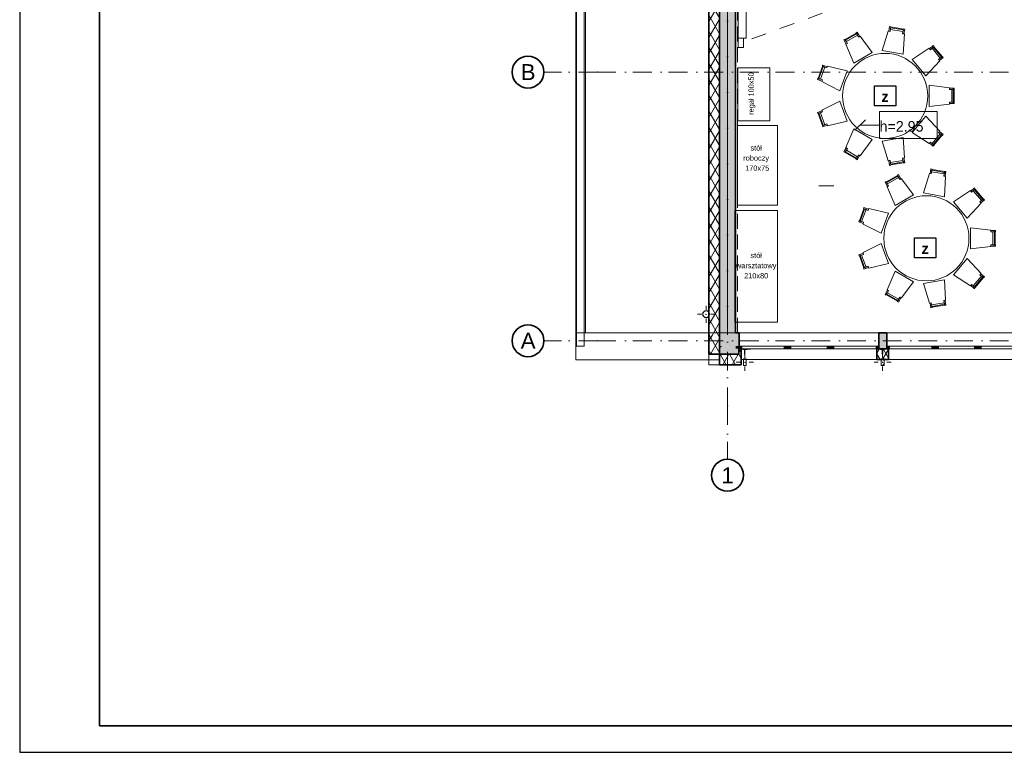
# Model space of a CAD drawing. Header units: millimetres. Extents: x 82175 to 237000, y 24756 to 471700.
# Tile 114 of 256: x 82175 to 100669, y 298692 to 312464. Entities that reach past the tile are written whole.
import ezdxf

# ---------------------------------------------------------------- set-up
doc = ezdxf.new("R2010")
doc.units = ezdxf.units.MM
for name, pattern in [('Krawędzie ukryte', [3.912222, 2.822222, -1.09]), ('Kropki i Kreski', [6.702778, 3.527778, -1.763889, 0, -1.411111]), ('Przerywana', [5.644444, 2.822222, -2.822222])]:
    doc.linetypes.add(name, pattern=pattern)
for name, color, linetype in [('- A - ocieplenie', 8, 'Continuous'), ('2D - Ogólne', 8, 'Continuous'), ('2D - Rysunki i Obrazki', 8, 'Continuous'), ('CP_LINENORM', 253, 'Continuous'), ('Instalacje - Wod_Kan', 8, 'Continuous'), ('Konstrukcja - Dach', 8, 'Continuous'), ('Konstrukcja - Przegroda Strukt.', 8, 'Continuous'), ('Konstrukcja - Siatka mod', 8, 'Continuous'), ('Konstrukcja - Stropy', 8, 'Continuous'), ('Konstrukcja - Słupy', 8, 'Continuous'), ('Konstrukcja - Ściany zewnętrzne', 8, 'Continuous'), ('Okna Archicada', 8, 'Continuous'), ('Opisy - Etykiety', 8, 'Continuous'), ('Opisy - Tekst', 8, 'Continuous'), ('Wnętrze - Umeblowanie', 8, 'Continuous'), ('Wykończenie - Ściany', 8, 'Continuous'), ('z JAN', 8, 'Continuous')]:
    doc.layers.add(name, color=color, linetype=linetype)
doc.layers.add('CP_FRREF', color=251, linetype='Continuous', lineweight=35)
doc.layers.add('\xa0♦elektryczne', color=1, linetype='Continuous', lineweight=30)
doc.styles.add('STYL_AUTOMATYCZNY_1', font='arial.ttf')
doc.styles.add('STYL_AUTOMATYCZNY_11', font='txt')
doc.styles.add('STYL_AUTOMATYCZNY_5', font='txt')
doc.styles.add('STYL_AUTOMATYCZNY_6', font='txt')
pattern_1 = [(60, (-135208.59, 595386.62), (-129.90381, 75), []), (120, (-135208.59, 595386.62), (129.90381, 75), [])]

msp = doc.modelspace()

# ---------------------------------------------------------------- hatches: boundary and pattern name
at = {"layer": '- A - ocieplenie', "linetype": 'Continuous', "lineweight": 15}
h = msp.add_hatch(dxfattribs=at)
h.set_pattern_fill('Izolacja_miękka_0003', color=8, style=0, pattern_type=2)
h.set_pattern_definition(pattern_1)
h.paths.add_polyline_path([(95120, 319359), (95120, 306529), (95320, 306529), (95320, 319359)])
h = msp.add_hatch(dxfattribs=at)
h.set_pattern_fill('Izolacja_miękka_0003', color=8, style=0, pattern_type=2)
h.set_pattern_definition(pattern_1)
h.paths.add_polyline_path([(95320, 306179), (95320, 306529), (95120, 306529), (95120, 306179)])
at = {"layer": '- A - ocieplenie', "linetype": 'Continuous', "lineweight": 13}
h = msp.add_hatch(dxfattribs=at)
h.set_pattern_fill('Izolacja_miękka_0003', color=8, style=0, pattern_type=2)
h.set_pattern_definition(pattern_1)
h.paths.add_polyline_path([(95685, 306279), (95685, 306179), (95725, 305979), (95725, 306079)])
h = msp.add_hatch(dxfattribs=at)
h.set_pattern_fill('Izolacja_miękka_0003', color=8, style=0, pattern_type=2)
h.set_pattern_definition(pattern_1)
h.paths.add_polyline_path([(95685, 306279), (95725, 306079), (95725, 306279)])
h = msp.add_hatch(dxfattribs=at)
h.set_pattern_fill('Izolacja_miękka_0003', color=8, style=0, pattern_type=2)
h.set_pattern_definition(pattern_1)
h.paths.add_polyline_path([(98275, 306079), (98495, 306079), (98495, 306279), (98275, 306279)])
h = msp.add_hatch(dxfattribs=at)
h.set_pattern_fill('Izolacja_miękka_0003', color=8, style=0, pattern_type=2)
h.set_pattern_definition(pattern_1)
h.paths.add_polyline_path([(95685, 306179), (95320, 306179), (95320, 305979), (95685, 305979)])
h = msp.add_hatch(dxfattribs=at)
h.set_pattern_fill('Izolacja_miękka_0003', color=8, style=0, pattern_type=2)
h.set_pattern_definition(pattern_1)
h.paths.add_polyline_path([(95685, 306179), (95685, 305979), (95725, 305979)])
at = {"layer": 'Instalacje - Wod_Kan', "linetype": 'Continuous', "lineweight": 13}
h = msp.add_hatch(color=8, dxfattribs=at)
h.paths.add_polyline_path([(95068, 306993, 0.414214), (95003, 306928, 0.414214), (95068, 306863, 0.414214), (95133, 306928, 0.414214)])
h.paths.add_polyline_path([(95068, 306988, -1), (95068, 306868, -1)], flags=0)
at = {"layer": 'Konstrukcja - Słupy', "linetype": 'Continuous', "lineweight": 13}
for points in [[(95320, 306279), (95620, 306279), (95620, 306327), (95368, 306327)], [(95320, 306327), (95320, 306279), (95368, 306327)], [(95320, 306279), (95320, 306177), (95685, 306177), (95685, 306279), (95620, 306279)], [(95620, 306279), (95685, 306279), (95685, 306327), (95620, 306327)]]:
    msp.add_hatch(color=8, dxfattribs=at).paths.add_polyline_path(points)
at = {"layer": 'Konstrukcja - Słupy', "linetype": 'Continuous', "lineweight": 0}
h = msp.add_hatch(dxfattribs=at)
h.set_pattern_fill('Stal__1__0003', color=8, style=0, pattern_type=2)
h.set_pattern_definition([(45, (-135208.59, 595386.62), (-159.09903, 159.09903), []), (45, (-135261.62, 595439.65), (-159.09903, 159.09903), [])])
h.paths.add_polyline_path([(98354, 305966), (98409, 305966), (98409, 306086), (98354, 306086)])
at = {"layer": 'Konstrukcja - Ściany zewnętrzne', "linetype": 'Continuous', "lineweight": 13}
for points in [[(95320, 319059), (95320, 306579), (95620, 306579), (95620, 319059)], [(95320, 306579), (95320, 306327), (95368, 306327), (95620, 306579)], [(95368, 306327), (95620, 306327), (95620, 306579)], [(95620, 306327), (95685, 306327), (95685, 306279), (95690, 306279), (95690, 306579), (95620, 306579)], [(98310, 306579), (98310, 306279), (98460, 306279), (98460, 306579)]]:
    msp.add_hatch(color=8, dxfattribs=at).paths.add_polyline_path(points)
at = {"layer": 'Okna Archicada', "linetype": 'Continuous', "lineweight": 13}
for points in [[(95690, 306279), (95740, 306279), (95740, 306329), (95690, 306329)], [(96585, 306329), (96535, 306329), (96535, 306279), (96585, 306279)], [(96585, 306279), (96660, 306279), (96660, 306329), (96585, 306329)], [(97415, 306329), (97340, 306329), (97340, 306279), (97415, 306279)], [(97415, 306279), (97465, 306279), (97465, 306329), (97415, 306329)], [(98310, 306329), (98260, 306329), (98260, 306279), (98310, 306279)], [(98460, 306279), (98510, 306279), (98510, 306329), (98460, 306329)], [(99355, 306329), (99305, 306329), (99305, 306279), (99355, 306279)], [(99355, 306279), (99430, 306279), (99430, 306329), (99355, 306329)], [(100185, 306329), (100110, 306329), (100110, 306279), (100185, 306279)], [(100185, 306279), (100235, 306279), (100235, 306329), (100185, 306329)]]:
    msp.add_hatch(color=8, dxfattribs=at).paths.add_polyline_path(points)

# ---------------------------------------------------------------- linework, layer by layer
at = {"layer": '- A - ocieplenie', "color": 8, "linetype": 'Continuous', "lineweight": 35, "ltscale": 100}
for p, q in [((95725, 306129), (95725, 306279)), ((98275, 306129), (98275, 306279)), ((98495, 306129), (98495, 306279)), ((95320, 306179), (95120, 306179)), ((95120, 306179), (95120, 306179)), ((95320, 306179), (95120, 306179)), ((95725, 306079), (95725, 306129)), ((98275, 306079), (98275, 306129)), ((98495, 306079), (98495, 306129))]:
    msp.add_line(p, q, dxfattribs=at)
at = {"layer": '- A - ocieplenie', "color": 8, "linetype": 'Continuous', "lineweight": 35, "ltscale": 100, "flags": 128}
for points in [[(95120, 319359), (95120, 306529)], [(95320, 306529), (95320, 319359)], [(95120, 306529), (95120, 306179)], [(95320, 306179), (95320, 306529)], [(95685, 306279), (95685, 306179)], [(95725, 306279), (95685, 306279)], [(98495, 306279), (98275, 306279)], [(95120, 306179), (95320, 306179)], [(95685, 306179), (95320, 306179)], [(95320, 306179), (95320, 305979)], [(95320, 305979), (95725, 305979)], [(95725, 305979), (95725, 306079)], [(98275, 306079), (98495, 306079)]]:
    msp.add_lwpolyline(points, dxfattribs=at)
at = {"layer": '- A - ocieplenie', "color": 8, "linetype": 'Continuous', "lineweight": 13, "ltscale": 100, "flags": 128}
msp.add_lwpolyline([(95320, 305979), (95120, 305979), (95120, 306179), (95320, 306179)], close=True, dxfattribs=at)
at = {"layer": '2D - Ogólne', "color": 8, "linetype": 'Przerywana', "lineweight": 13, "ltscale": 100}
for p, q in [((97187, 309343), (97549, 309343)), ((95745, 306579), (95620, 306579))]:
    msp.add_line(p, q, dxfattribs=at)
at = {"layer": '2D - Ogólne', "color": 8, "linetype": 'Continuous', "lineweight": 13, "ltscale": 100}
msp.add_line((93587, 306579), (100777, 306579), dxfattribs=at)
at = {"layer": '2D - Rysunki i Obrazki', "color": 8, "linetype": 'Continuous', "lineweight": 13, "ltscale": 100}
for p, q in [((98630, 311219), (98230, 311219)), ((98230, 311219), (98230, 310842)), ((98630, 310842), (98630, 311219)), ((98230, 310842), (98630, 310842)), ((99382, 308361), (98982, 308361)), ((98982, 308361), (98982, 307985)), ((99382, 307985), (99382, 308361)), ((98982, 307985), (99382, 307985))]:
    msp.add_line(p, q, dxfattribs=at)
at = {"layer": 'CP_FRREF'}
for p, q in [((83675, 327892), (83675, 299192)), ((83675, 299192), (136675, 299192))]:
    msp.add_line(p, q, dxfattribs=at)
at = {"layer": 'CP_LINENORM', "linetype": 'Continuous'}
for p, q in [((82175, 328392), (82175, 298692)), ((82175, 298692), (137175, 298692))]:
    msp.add_line(p, q, dxfattribs=at)
at = {"layer": 'Instalacje - Wod_Kan', "color": 8, "linetype": 'Continuous', "lineweight": 0, "ltscale": 100}
for p, q in [((95068, 307008), (95068, 307088)), ((94988, 306928), (94908, 306928)), ((95068, 306848), (95068, 306768)), ((95148, 306928), (95228, 306928))]:
    msp.add_line(p, q, dxfattribs=at)
at = {"layer": 'Instalacje - Wod_Kan', "color": 8, "linetype": 'Continuous', "lineweight": 20, "ltscale": 100, "flags": 128}
for points in [[(95068, 306993, 0.414214), (95003, 306928, 0.414214), (95068, 306863, 0.414214), (95133, 306928, 0.414214)], [(95068, 306988, -1), (95068, 306868, -1)]]:
    msp.add_lwpolyline(points, format="xyb", close=True, dxfattribs=at)
at = {"layer": 'Instalacje - Wod_Kan', "color": 8, "linetype": 'Continuous', "lineweight": 0, "ltscale": 100}
msp.add_point((95068, 306928), dxfattribs=at)
at = {"layer": 'Konstrukcja - Dach', "color": 8, "linetype": 'Continuous', "lineweight": 13, "ltscale": 100, "flags": 128}
for points in [[(92620, 306579), (92620, 319059)], [(92804, 306579), (92804, 319059)], [(95320, 319059), (95320, 306579)], [(95320, 319059), (95320, 306579)], [(95320, 306579), (92620, 306579)], [(95320, 306579), (92804, 306579)]]:
    msp.add_lwpolyline(points, dxfattribs=at)
at = {"layer": 'Konstrukcja - Przegroda Strukt.', "color": 8, "linetype": 'Continuous', "lineweight": 13, "ltscale": 100, "flags": 128}
for points in [[(95773, 306266), (95776, 306266), (95791, 306266), (95791, 306175), (95798, 306175), (95798, 306266), (95813, 306266), (95816, 306266), (95827, 306266), (95834, 306271), (95843, 306271), (95844, 306270), (95845, 306271), (95846, 306270), (95847, 306271), (95848, 306270), (95849, 306271), (95850, 306270), (95851, 306271), (95852, 306270), (95853, 306271), (95854, 306270), (95855, 306271), (95856, 306270), (95857, 306271), (95858, 306270), (95859, 306271), (95860, 306270), (95861, 306271), (95862, 306270), (95863, 306271), (95864, 306270), (95865, 306271), (95866, 306270), (95867, 306271), (95868, 306270), (95869, 306271), (95870, 306270), (95871, 306271), (95872, 306270), (95873, 306271), (95874, 306270), (95875, 306271), (95876, 306270), (95877, 306271), (95878, 306270), (95879, 306271), (95880, 306270), (95881, 306271), (95882, 306270), (95883, 306271), (95884, 306270), (95885, 306271), (95886, 306270), (95887, 306271), (95888, 306270), (95889, 306271), (95890, 306270), (95891, 306271), (95892, 306270), (95893, 306271), (95894, 306270), (95895, 306271), (95896, 306270), (95897, 306271), (95898, 306270), (95899, 306271), (95900, 306270), (95901, 306271), (95902, 306270), (95903, 306271), (95904, 306271), (95904, 306279), (95822, 306279), (95822, 306271), (95767, 306271), (95767, 306279), (95684, 306279), (95684, 306271), (95685, 306271), (95686, 306270), (95687, 306271), (95688, 306270), (95689, 306271), (95690, 306270), (95691, 306271), (95692, 306270), (95693, 306271), (95694, 306270), (95695, 306271), (95696, 306270), (95697, 306271), (95698, 306270), (95699, 306271), (95700, 306270), (95701, 306271), (95702, 306270), (95703, 306271), (95704, 306270), (95705, 306271), (95706, 306270), (95707, 306271), (95708, 306270), (95709, 306271), (95710, 306270), (95711, 306271), (95712, 306270), (95713, 306271), (95714, 306270), (95715, 306271), (95716, 306270), (95717, 306271), (95718, 306270), (95719, 306271), (95720, 306270), (95721, 306271), (95722, 306270), (95723, 306271), (95724, 306270), (95725, 306271), (95726, 306270), (95727, 306271), (95728, 306270), (95729, 306271), (95730, 306270), (95731, 306271), (95732, 306270), (95733, 306271), (95734, 306270), (95735, 306271), (95736, 306270), (95737, 306271), (95738, 306270), (95739, 306271), (95740, 306270), (95741, 306271), (95742, 306270), (95743, 306271), (95744, 306270), (95745, 306271), (95754, 306271), (95762, 306266)], [(98359, 306266), (98362, 306266), (98377, 306266), (98377, 306175), (98385, 306175), (98385, 306266), (98399, 306266), (98402, 306266), (98414, 306266), (98421, 306271), (98430, 306271), (98431, 306270), (98432, 306271), (98433, 306270), (98434, 306271), (98435, 306270), (98436, 306271), (98437, 306270), (98438, 306271), (98439, 306270), (98440, 306271), (98441, 306270), (98442, 306271), (98443, 306270), (98444, 306271), (98445, 306270), (98446, 306271), (98447, 306270), (98448, 306271), (98449, 306270), (98450, 306271), (98451, 306270), (98452, 306271), (98453, 306270), (98454, 306271), (98455, 306270), (98456, 306271), (98457, 306270), (98458, 306271), (98459, 306270), (98460, 306271), (98461, 306270), (98462, 306271), (98463, 306270), (98464, 306271), (98465, 306270), (98466, 306271), (98467, 306270), (98468, 306271), (98469, 306270), (98470, 306271), (98471, 306270), (98472, 306271), (98473, 306270), (98474, 306271), (98475, 306270), (98476, 306271), (98477, 306270), (98478, 306271), (98479, 306270), (98480, 306271), (98481, 306270), (98482, 306271), (98483, 306270), (98484, 306271), (98485, 306270), (98486, 306271), (98487, 306270), (98488, 306271), (98489, 306270), (98490, 306271), (98491, 306271), (98491, 306279), (98409, 306279), (98409, 306271), (98353, 306271), (98353, 306279), (98271, 306279), (98271, 306271), (98272, 306271), (98273, 306270), (98274, 306271), (98275, 306270), (98276, 306271), (98277, 306270), (98278, 306271), (98279, 306270), (98280, 306271), (98281, 306270), (98282, 306271), (98283, 306270), (98284, 306271), (98285, 306270), (98286, 306271), (98287, 306270), (98288, 306271), (98289, 306270), (98290, 306271), (98291, 306270), (98292, 306271), (98293, 306270), (98294, 306271), (98295, 306270), (98296, 306271), (98297, 306270), (98298, 306271), (98299, 306270), (98300, 306271), (98301, 306270), (98302, 306271), (98303, 306270), (98304, 306271), (98305, 306270), (98306, 306271), (98307, 306270), (98308, 306271), (98309, 306270), (98310, 306271), (98311, 306270), (98312, 306271), (98313, 306270), (98314, 306271), (98315, 306270), (98316, 306271), (98317, 306270), (98318, 306271), (98319, 306270), (98320, 306271), (98321, 306270), (98322, 306271), (98323, 306270), (98324, 306271), (98325, 306270), (98326, 306271), (98327, 306270), (98328, 306271), (98329, 306270), (98330, 306271), (98331, 306270), (98332, 306271), (98341, 306271), (98348, 306266)]]:
    msp.add_lwpolyline(points, close=True, dxfattribs=at)
at = {"layer": 'Konstrukcja - Siatka mod', "color": 8, "linetype": 'Kropki i Kreski', "lineweight": 13, "ltscale": 100}
for p, q in [((95470, 305200), (95470, 322165)), ((93022, 311479), (92022, 311479)), ((93022, 311479), (122467, 311479)), ((93022, 306429), (92022, 306429)), ((93022, 306429), (122467, 306429)), ((95470, 305200), (95470, 304200))]:
    msp.add_line(p, q, dxfattribs=at)
at = {"layer": 'Konstrukcja - Siatka mod', "color": 8, "linetype": 'Continuous', "lineweight": 35, "ltscale": 100}
for centre in [(91722, 311479), (91722, 306429), (95470, 303900)]:
    msp.add_circle(centre, 300, dxfattribs=at)
at = {"layer": 'Konstrukcja - Siatka mod', "color": 8, "linetype": 'Kropki i Kreski', "lineweight": 13, "ltscale": 100}
for p in [(93022, 311479), (93022, 311479), (93022, 306429), (93022, 306429), (95470, 305200), (95470, 305200)]:
    msp.add_point(p, dxfattribs=at)
at = {"layer": 'Konstrukcja - Stropy', "color": 8, "linetype": 'Continuous', "lineweight": 13, "ltscale": 100, "flags": 128}
msp.add_lwpolyline([(122510, 319059), (95470, 319059), (95470, 306579), (107140, 306579), (107140, 311629), (110440, 311629), (110440, 306579), (122510, 306579)], close=True, dxfattribs=at)
at = {"layer": 'Konstrukcja - Słupy', "color": 8, "linetype": 'Continuous', "lineweight": 13, "ltscale": 100}
for p, q in [((95795, 306106), (95795, 306186)), ((98382, 306106), (98382, 306186)), ((95715, 306026), (95635, 306026)), ((95795, 305946), (95795, 305866)), ((95875, 306026), (95955, 306026)), ((98302, 306026), (98222, 306026)), ((98382, 305946), (98382, 305866)), ((98462, 306026), (98542, 306026))]:
    msp.add_line(p, q, dxfattribs=at)
at = {"layer": 'Konstrukcja - Słupy', "color": 8, "linetype": 'Continuous', "lineweight": 13, "ltscale": 100, "flags": 128}
for points in [[(95320, 306327), (95320, 306279)], [(95320, 306279), (95320, 306177), (95685, 306177), (95685, 306279)]]:
    msp.add_lwpolyline(points, dxfattribs=at)
for points in [[(95768, 305966), (95823, 305966), (95823, 306086), (95768, 306086)], [(98354, 305966), (98409, 305966), (98409, 306086), (98354, 306086)]]:
    msp.add_lwpolyline(points, close=True, dxfattribs=at)
at = {"layer": 'Konstrukcja - Słupy', "color": 8, "linetype": 'Continuous', "lineweight": 13, "ltscale": 100}
for p in [(95795, 306026), (98382, 306026)]:
    msp.add_point(p, dxfattribs=at)
at = {"layer": 'Konstrukcja - Ściany zewnętrzne', "color": 8, "linetype": 'Continuous', "lineweight": 35, "ltscale": 100}
for p, q in [((95690, 306329), (95690, 306579)), ((98310, 306329), (98310, 306579)), ((98460, 306329), (98460, 306579)), ((95690, 306279), (95690, 306329)), ((98310, 306279), (98310, 306329)), ((98460, 306279), (98460, 306329))]:
    msp.add_line(p, q, dxfattribs=at)
at = {"layer": 'Konstrukcja - Ściany zewnętrzne', "color": 8, "linetype": 'Continuous', "lineweight": 35, "ltscale": 100, "flags": 128}
for points in [[(95320, 319359), (95320, 306327)], [(95620, 306579), (95620, 319059)], [(95690, 306579), (95620, 306579)], [(98460, 306579), (98310, 306579)], [(95685, 306279), (95690, 306279)], [(98310, 306279), (98460, 306279)]]:
    msp.add_lwpolyline(points, dxfattribs=at)
at = {"layer": 'Okna Archicada', "color": 8, "linetype": 'Continuous', "lineweight": 13, "ltscale": 100}
for p, q in [((98310, 306579), (95690, 306579)), ((101080, 306579), (98460, 306579)), ((95740, 306329), (95690, 306329)), ((98310, 306279), (95690, 306279)), ((95690, 306279), (95740, 306279)), ((98275, 306279), (95725, 306279)), ((95740, 306279), (95740, 306329)), ((96535, 306329), (95740, 306329)), ((95740, 306279), (96535, 306279)), ((96585, 306329), (96535, 306329)), ((96535, 306329), (96535, 306279)), ((96535, 306279), (96585, 306279)), ((96660, 306329), (96585, 306329)), ((96585, 306279), (96660, 306279)), ((96660, 306279), (96660, 306329)), ((97340, 306329), (96660, 306329)), ((96660, 306279), (97340, 306279)), ((97415, 306329), (97340, 306329)), ((97340, 306329), (97340, 306279)), ((97340, 306279), (97415, 306279)), ((97465, 306329), (97415, 306329)), ((97415, 306279), (97465, 306279)), ((97465, 306279), (97465, 306329)), ((98260, 306329), (97465, 306329)), ((97465, 306279), (98260, 306279)), ((98310, 306329), (98260, 306329)), ((98260, 306329), (98260, 306279)), ((98260, 306279), (98310, 306279)), ((98510, 306329), (98460, 306329)), ((101080, 306279), (98460, 306279)), ((98460, 306279), (98510, 306279)), ((101045, 306279), (98495, 306279)), ((98510, 306279), (98510, 306329)), ((99305, 306329), (98510, 306329)), ((98510, 306279), (99305, 306279)), ((99355, 306329), (99305, 306329)), ((99305, 306329), (99305, 306279)), ((99305, 306279), (99355, 306279)), ((99430, 306329), (99355, 306329)), ((99355, 306279), (99430, 306279)), ((99430, 306279), (99430, 306329)), ((100110, 306329), (99430, 306329)), ((99430, 306279), (100110, 306279)), ((100185, 306329), (100110, 306329)), ((100110, 306329), (100110, 306279)), ((100110, 306279), (100185, 306279)), ((100235, 306329), (100185, 306329)), ((100185, 306279), (100235, 306279)), ((100235, 306279), (100235, 306329)), ((101030, 306329), (100235, 306329)), ((100235, 306279), (101030, 306279)), ((98275, 306079), (95725, 306079)), ((101045, 306079), (98495, 306079))]:
    msp.add_line(p, q, dxfattribs=at)
at = {"layer": 'Okna Archicada', "color": 8, "linetype": 'Continuous', "lineweight": 35, "ltscale": 100}
for p, q in [((95690, 306329), (95690, 306579)), ((98310, 306329), (98310, 306579)), ((98460, 306329), (98460, 306579)), ((95690, 306279), (95690, 306329)), ((95690, 306279), (95690, 306329)), ((95725, 306129), (95725, 306279)), ((98275, 306129), (98275, 306279)), ((98310, 306279), (98310, 306329)), ((98310, 306279), (98310, 306329)), ((98460, 306279), (98460, 306329)), ((98460, 306279), (98460, 306329)), ((98495, 306129), (98495, 306279)), ((95725, 306079), (95725, 306129)), ((98275, 306079), (98275, 306129)), ((98495, 306079), (98495, 306129))]:
    msp.add_line(p, q, dxfattribs=at)
at = {"layer": 'Opisy - Etykiety', "color": 8, "linetype": 'Continuous', "lineweight": 13, "ltscale": 100}
for p, q in [((99407, 310737), (98326, 310737)), ((98326, 310737), (98326, 310231)), ((99407, 310231), (99407, 310737)), ((98062, 310584), (97862, 310384)), ((97962, 310484), (98326, 310484)), ((98326, 310231), (99407, 310231))]:
    msp.add_line(p, q, dxfattribs=at)
at = {"layer": 'Wnętrze - Umeblowanie', "color": 8, "linetype": 'Przerywana', "lineweight": 13, "ltscale": 100}
msp.add_line((95924, 312103), (98672, 313103), dxfattribs=at)
at = {"layer": 'Wnętrze - Umeblowanie', "color": 8, "linetype": 'Continuous', "lineweight": 13, "ltscale": 100}
for p, q in [((97687, 312079), (97894, 312199)), ((97918, 312207), (97896, 312195)), ((98509, 312311), (98534, 312307)), ((98535, 312312), (98770, 312270)), ((98794, 312261), (98769, 312265)), ((97667, 312062), (97689, 312075)), ((99314, 311961), (99330, 311942)), ((99334, 311945), (99488, 311762)), ((99500, 311739), (99484, 311758)), ((97186, 311356), (97268, 311581)), ((97282, 311603), (97273, 311579)), ((97183, 311331), (97191, 311354)), ((99705, 311175), (99705, 311150)), ((99710, 311150), (99710, 310911)), ((99705, 310886), (99705, 310911)), ((97183, 310730), (97191, 310707)), ((97268, 310480), (97186, 310705)), ((97282, 310458), (97273, 310482)), ((99488, 310299), (99334, 310116)), ((99500, 310322), (99484, 310303)), ((97667, 309999), (97689, 309986)), ((97894, 309862), (97687, 309982)), ((99314, 310100), (99330, 310119)), ((97918, 309854), (97896, 309866)), ((98770, 309791), (98535, 309749)), ((98794, 309800), (98769, 309796)), ((98509, 309750), (98534, 309754)), ((99284, 309635), (99308, 309630)), ((99309, 309635), (99545, 309594)), ((98461, 309403), (98669, 309522)), ((98693, 309530), (98671, 309518)), ((99569, 309584), (99544, 309589)), ((98442, 309386), (98464, 309398)), ((100089, 309284), (100105, 309265)), ((100108, 309268), (100262, 309085)), ((100275, 309063), (100259, 309082)), ((97961, 308679), (98043, 308904)), ((98056, 308926), (98048, 308902)), ((97957, 308654), (97966, 308677)), ((100480, 308499), (100480, 308474)), ((100485, 308474), (100485, 308234)), ((100480, 308209), (100480, 308234)), ((97957, 308054), (97966, 308030)), ((98043, 307804), (97961, 308029)), ((98056, 307782), (98048, 307805)), ((100262, 307623), (100108, 307439)), ((100275, 307645), (100259, 307626)), ((100089, 307423), (100105, 307443)), ((98442, 307322), (98464, 307310)), ((98669, 307186), (98461, 307305)), ((98693, 307177), (98671, 307190)), ((99284, 307073), (99308, 307077)), ((99545, 307114), (99309, 307073)), ((99569, 307123), (99544, 307119))]:
    msp.add_line(p, q, dxfattribs=at)
at = {"layer": 'Wnętrze - Umeblowanie', "color": 8, "linetype": 'Continuous', "lineweight": 13, "ltscale": 100, "flags": 128}
for points in [[(95818, 312119), (95818, 314049), (95668, 314049), (95668, 312119)], [(97702, 312053), (97909, 312173), (97886, 312212), (97679, 312092)], [(97950, 312151), (97929, 312138), (97884, 312216), (97905, 312229)], [(98377, 311883), (98771, 311813), (98793, 312195), (98758, 312201), (98765, 312241), (98529, 312282), (98522, 312243), (98488, 312249)], [(98498, 312247), (98522, 312243), (98538, 312332), (98513, 312336)], [(98529, 312282), (98765, 312241), (98773, 312285), (98537, 312327)], [(98783, 312197), (98758, 312201), (98774, 312290), (98798, 312286)], [(95668, 312119), (95668, 311939), (95768, 311939), (95768, 312119)], [(97700, 312006), (97722, 312019), (97677, 312096), (97655, 312084)], [(97842, 311649), (98188, 311849), (97959, 312156), (97929, 312138), (97909, 312173), (97702, 312053), (97722, 312019), (97691, 312001)], [(98937, 311717), (99195, 311411), (99457, 311690), (99434, 311717), (99465, 311742), (99311, 311926), (99280, 311900), (99258, 311927)], [(99264, 311919), (99280, 311900), (99349, 311958), (99333, 311977)], [(99311, 311926), (99465, 311742), (99499, 311771), (99345, 311955)], [(99450, 311697), (99434, 311717), (99503, 311774), (99519, 311755)], [(96262, 310560), (96262, 311560), (95662, 311560), (95662, 310560)], [(97215, 311346), (97296, 311570), (97254, 311586), (97172, 311361)], [(97582, 311126), (97719, 311502), (97346, 311590), (97334, 311557), (97296, 311570), (97215, 311346), (97252, 311332), (97240, 311299)], [(97343, 311580), (97334, 311557), (97250, 311588), (97258, 311611)], [(97244, 311308), (97252, 311332), (97168, 311363), (97159, 311339)], [(99260, 311230), (99260, 310830), (99640, 310876), (99640, 310911), (99680, 310911), (99680, 311150), (99640, 311150), (99640, 311185)], [(99640, 311175), (99640, 311150), (99730, 311150), (99730, 311175)], [(99680, 311150), (99680, 310911), (99725, 310911), (99725, 311150)], [(97719, 310559), (97582, 310935), (97240, 310762), (97252, 310729), (97215, 310715), (97296, 310490), (97334, 310504), (97346, 310471)], [(99640, 310886), (99640, 310911), (99730, 310911), (99730, 310886)], [(97244, 310753), (97252, 310729), (97168, 310698), (97159, 310722)], [(97296, 310490), (97215, 310715), (97172, 310700), (97254, 310475)], [(99195, 310650), (98937, 310344), (99258, 310134), (99280, 310161), (99311, 310135), (99465, 310319), (99434, 310344), (99457, 310371)], [(96410, 308976), (96410, 310476), (95660, 310476), (95660, 308976)], [(97343, 310481), (97334, 310504), (97250, 310473), (97258, 310450)], [(98188, 310212), (97842, 310412), (97691, 310060), (97722, 310042), (97702, 310008), (97909, 309888), (97929, 309923), (97959, 309905)], [(99450, 310364), (99434, 310344), (99503, 310287), (99519, 310306)], [(98771, 310248), (98377, 310178), (98488, 309812), (98522, 309818), (98529, 309779), (98765, 309820), (98758, 309860), (98793, 309866)], [(99264, 310142), (99280, 310161), (99349, 310103), (99333, 310084)], [(99465, 310319), (99311, 310135), (99345, 310106), (99499, 310290)], [(97700, 310055), (97722, 310042), (97677, 309965), (97655, 309977)], [(97909, 309888), (97702, 310008), (97679, 309969), (97886, 309849)], [(97950, 309910), (97929, 309923), (97884, 309845), (97905, 309832)], [(98498, 309814), (98522, 309818), (98538, 309729), (98513, 309725)], [(98765, 309820), (98529, 309779), (98537, 309734), (98773, 309776)], [(98783, 309864), (98758, 309860), (98774, 309771), (98798, 309775)], [(99152, 309206), (99546, 309137), (99567, 309519), (99533, 309525), (99540, 309564), (99304, 309606), (99297, 309566), (99263, 309572)], [(99273, 309571), (99297, 309566), (99313, 309655), (99288, 309659)], [(99304, 309606), (99540, 309564), (99548, 309608), (99312, 309650)], [(99557, 309520), (99533, 309525), (99549, 309613), (99573, 309609)], [(98475, 309329), (98496, 309342), (98451, 309420), (98430, 309407)], [(98476, 309377), (98684, 309496), (98661, 309535), (98454, 309416)], [(98617, 308973), (98963, 309173), (98734, 309479), (98704, 309462), (98684, 309496), (98476, 309377), (98496, 309342), (98466, 309324)], [(98725, 309474), (98704, 309462), (98659, 309540), (98680, 309552)], [(99712, 309041), (99969, 308734), (100231, 309013), (100209, 309040), (100239, 309066), (100086, 309249), (100055, 309223), (100032, 309250)], [(100039, 309243), (100055, 309223), (100124, 309281), (100108, 309300)], [(100086, 309249), (100239, 309066), (100274, 309095), (100120, 309278)], [(100225, 309021), (100209, 309040), (100278, 309098), (100294, 309079)], [(96410, 306780), (96410, 308880), (95610, 308880), (95610, 306780)], [(97989, 308669), (98071, 308894), (98029, 308909), (97947, 308684)], [(98357, 308450), (98493, 308826), (98121, 308913), (98109, 308880), (98071, 308894), (97989, 308669), (98027, 308655), (98015, 308622)], [(98117, 308904), (98109, 308880), (98024, 308911), (98033, 308934)], [(98018, 308632), (98027, 308655), (97942, 308686), (97934, 308663)], [(100035, 308554), (100035, 308154), (100415, 308199), (100415, 308234), (100455, 308234), (100455, 308474), (100415, 308474), (100415, 308509)], [(100415, 308499), (100415, 308474), (100505, 308474), (100505, 308499)], [(100455, 308474), (100455, 308234), (100500, 308234), (100500, 308474)], [(98493, 307882), (98357, 308258), (98015, 308085), (98027, 308053), (97989, 308039), (98071, 307814), (98109, 307828), (98121, 307795)], [(100415, 308209), (100415, 308234), (100505, 308234), (100505, 308209)], [(98018, 308076), (98027, 308053), (97942, 308022), (97934, 308045)], [(98071, 307814), (97989, 308039), (97947, 308023), (98029, 307799)], [(99969, 307974), (99712, 307667), (100032, 307458), (100055, 307484), (100086, 307459), (100239, 307642), (100209, 307668), (100231, 307695)], [(98117, 307804), (98109, 307828), (98024, 307797), (98033, 307773)], [(98963, 307535), (98617, 307735), (98466, 307383), (98496, 307366), (98476, 307331), (98684, 307212), (98704, 307246), (98734, 307229)], [(99546, 307571), (99152, 307502), (99263, 307135), (99297, 307141), (99304, 307102), (99540, 307144), (99533, 307183), (99567, 307189)], [(100239, 307642), (100086, 307459), (100120, 307430), (100274, 307613)], [(100225, 307687), (100209, 307668), (100278, 307610), (100294, 307629)], [(98475, 307378), (98496, 307366), (98451, 307288), (98430, 307300)], [(100039, 307465), (100055, 307484), (100124, 307427), (100108, 307407)], [(98684, 307212), (98476, 307331), (98454, 307292), (98661, 307173)], [(98725, 307234), (98704, 307246), (98659, 307168), (98680, 307156)], [(99273, 307137), (99297, 307141), (99313, 307053), (99288, 307049)], [(99540, 307144), (99304, 307102), (99312, 307058), (99548, 307099)], [(99557, 307187), (99533, 307183), (99549, 307094), (99573, 307099)]]:
    msp.add_lwpolyline(points, close=True, dxfattribs=at)
for points in [[(97630, 311030, 1), (99230, 311030, 1)], [(98405, 308354, 1), (100005, 308354, 1)]]:
    msp.add_lwpolyline(points, format="xyb", close=True, dxfattribs=at)
at = {"layer": 'Wykończenie - Ściany', "color": 8, "linetype": 'Continuous', "lineweight": 20, "ltscale": 100, "flags": 128}
msp.add_lwpolyline([(92636, 306329), (92636, 321041), (92776, 321041), (92776, 306329)], close=True, dxfattribs=at)
at = {"layer": 'z JAN', "color": 8, "linetype": 'Continuous', "lineweight": 13, "ltscale": 100, "flags": 128}
msp.add_lwpolyline([(92620, 306067), (95320, 306067), (95320, 320859), (95020, 320859), (95020, 320729), (93130, 320729), (93130, 320859), (92620, 320859), (92620, 319359)], close=True, dxfattribs=at)
at = {"layer": 'z JAN', "color": 8, "linetype": 'Krawędzie ukryte', "lineweight": 13, "ltscale": 100, "flags": 128}
msp.add_lwpolyline([(95620, 319059), (95620, 306579), (95660, 306579), (95660, 319059)], close=True, dxfattribs=at)
at = {"layer": '\xa0♦elektryczne', "color": 8}
for points in [[(98230, 311219), (98630, 311219), (98630, 310842), (98230, 310842)], [(98982, 308361), (99382, 308361), (99382, 307985), (98982, 307985)]]:
    msp.add_lwpolyline(points, close=True, dxfattribs=at)

# ---------------------------------------------------------------- texts
at = {"layer": '2D - Rysunki i Obrazki', "color": 8, "linetype": 'Continuous', "lineweight": 35, "char_height": 200, "attachment_point": 8, "style": 'STYL_AUTOMATYCZNY_11'}
for insert in [(98430, 310919), (99182, 308061)]:
    msp.add_mtext('\\A1;{\\pqc;\\fF1|b1|i0|c0|p0;\\W1.000000;z}', dxfattribs=dict(at, insert=insert))
at = {"layer": 'Konstrukcja - Siatka mod', "color": 8, "linetype": 'Continuous', "lineweight": 13, "char_height": 300, "attachment_point": 1, "style": 'STYL_AUTOMATYCZNY_1'}
for s, insert in [('\\A1;{\\pql;\\pt0;\\fArial|b0|i0|c238|p0;\\W1.000000;B}', (91585, 311629)), ('\\A1;{\\pql;\\pt0;\\fArial|b0|i0|c238|p0;\\W1.000000;A}', (91585, 306579)), ('\\A1;{\\pql;\\pt0;\\fArial|b0|i0|c238|p0;\\W1.000000;1}', (95356, 304050))]:
    msp.add_mtext(s, dxfattribs=dict(at, insert=insert))
at = {"layer": 'Opisy - Etykiety', "color": 8, "linetype": 'Continuous', "lineweight": 13, "insert": (98326, 310457), "char_height": 200.01, "attachment_point": 4, "style": 'STYL_AUTOMATYCZNY_5'}
msp.add_mtext('\\A1;{\\pql;\\fGeneva|b0|i0|c0|p0;\\W1.000000;h=\\fGeneva CE|b0|i0|c0|p0;\\H0.999967x;\\W1.000000;2.95}', dxfattribs=at)
at = {"layer": 'Opisy - Tekst', "color": 8, "linetype": 'Continuous', "lineweight": 13, "insert": (95863, 311074), "char_height": 100, "attachment_point": 2, "rotation": 90, "style": 'STYL_AUTOMATYCZNY_6'}
msp.add_mtext('\\A1;{\\pqc;\\fGeneva CE|b0|i0|c0|p0;\\W1.000000;regał 100x\\fGeneva CE|b0|i0|c0|p0;\\W1.000000;5\\fGeneva CE|b0|i0|c0|p0;\\W1.000000;0}', dxfattribs=at)
at = {"layer": 'Opisy - Tekst', "color": 8, "linetype": 'Continuous', "lineweight": 13, "char_height": 100, "attachment_point": 2, "line_spacing_factor": 1.143142, "style": 'STYL_AUTOMATYCZNY_6'}
for s, insert in [('\\A1;{\\pqc;\\fGeneva CE|b0|i0|c0|p0;\\W1.000000;stół\\P\\pqc;\\fGeneva CE|b0|i0|c0|p0;\\W1.000000;roboczy\\P\\pqc;\\fGeneva CE|b0|i0|c0|p0;\\W1.000000; 170x75 }', (96008, 310104)), ('\\A1;{\\pqc;\\fGeneva CE|b0|i0|c0|p0;\\W1.000000;stół\\P\\pqc;\\fGeneva CE|b0|i0|c0|p0;\\W1.000000;warsztatowy\\P\\pqc;\\fGeneva CE|b0|i0|c0|p0;\\W1.000000;210x80}', (96008, 308082))]:
    msp.add_mtext(s, dxfattribs=dict(at, insert=insert))

doc.saveas('drawing.dxf')
